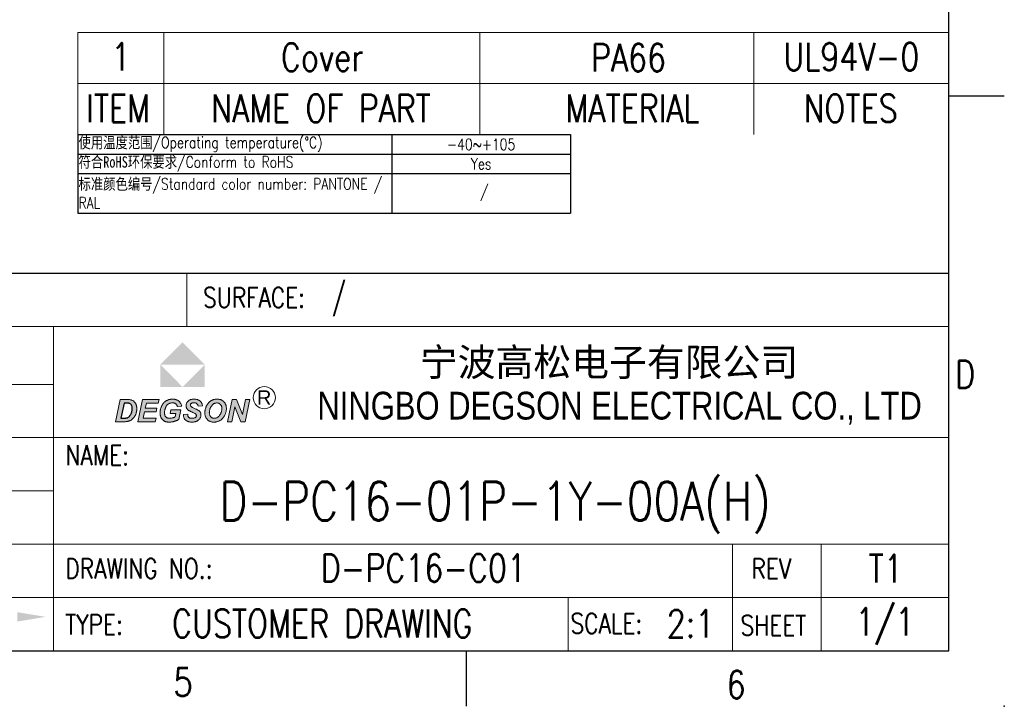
# Model space of a CAD drawing. Header units: inches. Extents: x 5201 to 5498, y 1821 to 2031.
# Tile 3 of 5: x 5410 to 5498, y 1821 to 1882. Entities that reach past the tile are written whole.
import ezdxf
from ezdxf.enums import TextEntityAlignment as Align

# ---------------------------------------------------------------- set-up
doc = ezdxf.new("R2010")
doc.units = ezdxf.units.IN
doc.header["$MEASUREMENT"] = 0
doc.layers.get('0').update_dxf_attribs({"lineweight": 30})
doc.layers.add('TEXT', color=200, linetype='Continuous')
for name, color, linetype, lineweight in [('刻字', 1, 'Continuous', 13), ('尺寸线', 3, 'Continuous', 13), ('轮廓线', 7, 'Continuous', 30)]:
    doc.layers.add(name, color=color, linetype=linetype, lineweight=lineweight)
doc.styles.add('arial-V1.1', font='arial.ttf')
doc.styles.add('Romans-高1.8', font='romans.shx', dxfattribs={"width": 0.8, "height": 1.8})
doc.styles.add('romans-高2.5', font='romans.shx', dxfattribs={"width": 0.8, "height": 2.5})
doc.styles.add('romans-高3.5', font='romans.shx', dxfattribs={"width": 0.8, "height": 3.5})
doc.styles.add('宋体-高2.5', font='txt', dxfattribs={"width": 0.8, "height": 2.5})
doc.styles.add('黑体-V1.1', font='simhei.ttf')

# ---------------------------------------------------------------- blocks, each defined once
blk = doc.blocks.new('FOR-1754 Rev.1.1-A4客户图')
at = {"layer": '轮廓线'}
h = blk.add_hatch(color=1, dxfattribs=at)
h.paths.add_polyline_path([(-69.07, 27.781), (-71.073, 25.778), (-67.066, 25.778)])
h.paths.add_polyline_path([(-67.066, 25.778), (-69.07, 23.775), (-67.066, 23.775)])
h.paths.add_polyline_path([(-71.073, 25.778), (-71.073, 23.775), (-69.07, 23.775)])
blk.add_hatch(color=1, dxfattribs=at).paths.add_polyline_path([(-69.07, 23.775), (-67.066, 23.775), (-67.066, 25.778)])
h = blk.add_hatch(color=256, dxfattribs=at)
h.paths.add_polyline_path([(-65.697, 22.638), (-65.743, 22.648), (-65.791, 22.657), (-65.84, 22.662), (-65.89, 22.666), (-65.942, 22.667), (-65.979, 22.667), (-66.029, 22.664), (-66.079, 22.66), (-66.127, 22.654), (-66.174, 22.645), (-66.221, 22.635), (-66.265, 22.623), (-66.31, 22.609), (-66.353, 22.593), (-66.395, 22.575), (-66.436, 22.555), (-66.478, 22.532), (-66.519, 22.507), (-66.559, 22.48), (-66.597, 22.452), (-66.634, 22.422), (-66.669, 22.391), (-66.703, 22.357), (-66.735, 22.323), (-66.765, 22.286), (-66.794, 22.248), (-66.81, 22.227), (-66.836, 22.188), (-66.86, 22.149), (-66.883, 22.109), (-66.905, 22.067), (-66.925, 22.024), (-66.944, 21.98), (-66.962, 21.935), (-66.978, 21.888), (-66.993, 21.84), (-67.007, 21.791), (-67.019, 21.748), (-67.03, 21.698), (-67.039, 21.65), (-67.047, 21.603), (-67.052, 21.555), (-67.057, 21.509), (-67.059, 21.463), (-67.06, 21.417), (-67.06, 21.412), (-67.059, 21.365), (-67.055, 21.318), (-67.049, 21.271), (-67.04, 21.225), (-67.029, 21.178), (-67.016, 21.132), (-67, 21.086), (-66.981, 21.04), (-66.965, 21.004), (-66.944, 20.964), (-66.919, 20.925), (-66.891, 20.887), (-66.861, 20.852), (-66.829, 20.818), (-66.793, 20.785), (-66.754, 20.754), (-66.713, 20.725), (-66.698, 20.715), (-66.66, 20.693), (-66.621, 20.673), (-66.58, 20.655), (-66.537, 20.64), (-66.492, 20.627), (-66.446, 20.616), (-66.398, 20.608), (-66.348, 20.602), (-66.297, 20.599), (-66.244, 20.598), (-66.206, 20.598), (-66.156, 20.601), (-66.107, 20.605), (-66.06, 20.611), (-66.013, 20.62), (-65.967, 20.63), (-65.921, 20.642), (-65.877, 20.657), (-65.833, 20.673), (-65.79, 20.691), (-65.748, 20.711), (-65.707, 20.733), (-65.667, 20.757), (-65.63, 20.782), (-65.592, 20.809), (-65.556, 20.837), (-65.521, 20.868), (-65.487, 20.899), (-65.455, 20.933), (-65.424, 20.968), (-65.394, 21.005), (-65.365, 21.043), (-65.338, 21.083), (-65.312, 21.125), (-65.287, 21.168), (-65.263, 21.213), (-65.256, 21.227), (-65.235, 21.272), (-65.216, 21.317), (-65.199, 21.362), (-65.183, 21.407), (-65.168, 21.453), (-65.156, 21.499), (-65.145, 21.545), (-65.136, 21.591), (-65.128, 21.637), (-65.122, 21.684), (-65.118, 21.731), (-65.116, 21.778), (-65.115, 21.825), (-65.115, 21.839), (-65.116, 21.892), (-65.121, 21.942), (-65.127, 21.992), (-65.135, 22.04), (-65.146, 22.086), (-65.159, 22.131), (-65.174, 22.174), (-65.191, 22.216), (-65.211, 22.257), (-65.233, 22.295), (-65.257, 22.333), (-65.283, 22.369), (-65.312, 22.404), (-65.343, 22.437), (-65.345, 22.439), (-65.378, 22.471), (-65.413, 22.5), (-65.45, 22.527), (-65.487, 22.551), (-65.526, 22.573), (-65.567, 22.593), (-65.609, 22.61), (-65.652, 22.625)])
h.paths.add_polyline_path([(-65.803, 22.292), (-65.761, 22.274), (-65.723, 22.25), (-65.686, 22.222), (-65.652, 22.19), (-65.637, 22.172), (-65.61, 22.137), (-65.588, 22.101), (-65.569, 22.06), (-65.553, 22.018), (-65.541, 21.972), (-65.532, 21.923), (-65.527, 21.872), (-65.525, 21.819), (-65.525, 21.802), (-65.527, 21.756), (-65.531, 21.711), (-65.538, 21.665), (-65.547, 21.619), (-65.558, 21.572), (-65.571, 21.526), (-65.587, 21.479), (-65.605, 21.432), (-65.625, 21.385), (-65.645, 21.341), (-65.67, 21.295), (-65.696, 21.251), (-65.723, 21.211), (-65.752, 21.173), (-65.781, 21.139), (-65.812, 21.107), (-65.844, 21.078), (-65.884, 21.048), (-65.933, 21.017), (-65.976, 20.994), (-66.02, 20.975), (-66.064, 20.96), (-66.108, 20.95), (-66.153, 20.943), (-66.199, 20.942), (-66.245, 20.943), (-66.293, 20.95), (-66.338, 20.96), (-66.381, 20.975), (-66.422, 20.995), (-66.46, 21.019), (-66.495, 21.048), (-66.529, 21.081), (-66.558, 21.116), (-66.583, 21.154), (-66.605, 21.194), (-66.623, 21.236), (-66.636, 21.28), (-66.646, 21.327), (-66.652, 21.375), (-66.654, 21.426), (-66.653, 21.464), (-66.651, 21.512), (-66.646, 21.559), (-66.64, 21.606), (-66.631, 21.652), (-66.621, 21.698), (-66.608, 21.743), (-66.594, 21.788), (-66.577, 21.831), (-66.559, 21.875), (-66.538, 21.917), (-66.516, 21.96), (-66.491, 22.001), (-66.465, 22.042), (-66.442, 22.075), (-66.411, 22.115), (-66.378, 22.151), (-66.344, 22.184), (-66.309, 22.213), (-66.272, 22.239), (-66.234, 22.261), (-66.194, 22.28), (-66.153, 22.296), (-66.111, 22.308), (-66.067, 22.316), (-66.021, 22.322), (-65.975, 22.323), (-65.94, 22.322), (-65.892, 22.317), (-65.846, 22.307)], flags=16)
h.paths.add_polyline_path([(-65.007, 20.633), (-64.624, 20.633), (-64.343, 21.977), (-63.803, 20.633), (-63.42, 20.633), (-63.003, 22.633), (-63.384, 22.633), (-63.664, 21.295), (-64.205, 22.633), (-64.59, 22.633)])
h.paths.add_polyline_path([(-68.197, 22.322), (-68.151, 22.333), (-68.098, 22.339), (-68.038, 22.341), (-67.987, 22.339), (-67.935, 22.333), (-67.888, 22.322), (-67.846, 22.308), (-67.809, 22.288), (-67.772, 22.261), (-67.737, 22.223), (-67.713, 22.186), (-67.694, 22.144), (-67.681, 22.097), (-67.673, 22.045), (-67.279, 22.063), (-67.282, 22.097), (-67.289, 22.147), (-67.299, 22.194), (-67.312, 22.239), (-67.329, 22.282), (-67.348, 22.324), (-67.37, 22.363), (-67.396, 22.401), (-67.424, 22.436), (-67.455, 22.47), (-67.49, 22.502), (-67.501, 22.511), (-67.534, 22.536), (-67.569, 22.559), (-67.606, 22.579), (-67.645, 22.598), (-67.687, 22.614), (-67.731, 22.628), (-67.776, 22.64), (-67.824, 22.65), (-67.873, 22.658), (-67.925, 22.663), (-67.979, 22.666), (-68.035, 22.667), (-68.038, 22.667), (-68.095, 22.666), (-68.149, 22.662), (-68.2, 22.656), (-68.25, 22.648), (-68.297, 22.638), (-68.342, 22.625), (-68.384, 22.61), (-68.425, 22.593), (-68.463, 22.573), (-68.499, 22.551), (-68.533, 22.527), (-68.564, 22.501), (-68.567, 22.498), (-68.601, 22.464), (-68.632, 22.429), (-68.659, 22.391), (-68.682, 22.352), (-68.702, 22.311), (-68.718, 22.269), (-68.731, 22.225), (-68.74, 22.179), (-68.745, 22.131), (-68.747, 22.082), (-68.746, 22.055), (-68.742, 22.005), (-68.734, 21.958), (-68.722, 21.912), (-68.706, 21.87), (-68.685, 21.829), (-68.682, 21.823), (-68.656, 21.783), (-68.626, 21.746), (-68.593, 21.713), (-68.556, 21.682), (-68.516, 21.655), (-68.491, 21.639), (-68.458, 21.62), (-68.422, 21.601), (-68.381, 21.58), (-68.336, 21.558), (-68.287, 21.535), (-68.234, 21.511), (-68.177, 21.486), (-68.133, 21.466), (-68.073, 21.439), (-68.021, 21.414), (-67.977, 21.392), (-67.941, 21.372), (-67.913, 21.355), (-67.894, 21.34), (-67.868, 21.315), (-67.841, 21.277), (-67.825, 21.235), (-67.819, 21.182), (-67.829, 21.128), (-67.846, 21.087), (-67.873, 21.05), (-67.915, 21.01), (-67.956, 20.986), (-67.995, 20.97), (-68.039, 20.958), (-68.087, 20.95), (-68.142, 20.945), (-68.202, 20.943), (-68.245, 20.944), (-68.302, 20.948), (-68.353, 20.956), (-68.4, 20.967), (-68.441, 20.983), (-68.477, 21.001), (-68.508, 21.023), (-68.541, 21.056), (-68.562, 21.096), (-68.576, 21.136), (-68.586, 21.183), (-68.594, 21.239), (-68.598, 21.302), (-68.99, 21.281), (-68.99, 21.247), (-68.988, 21.196), (-68.983, 21.147), (-68.976, 21.1), (-68.965, 21.054), (-68.952, 21.01), (-68.936, 20.967), (-68.917, 20.926), (-68.901, 20.897), (-68.877, 20.86), (-68.848, 20.825), (-68.816, 20.793), (-68.78, 20.763), (-68.74, 20.735), (-68.697, 20.71), (-68.65, 20.686), (-68.627, 20.676), (-68.586, 20.66), (-68.543, 20.646), (-68.5, 20.633), (-68.454, 20.623), (-68.407, 20.614), (-68.359, 20.608), (-68.309, 20.603), (-68.257, 20.6), (-68.204, 20.599), (-68.186, 20.599), (-68.132, 20.601), (-68.079, 20.605), (-68.028, 20.611), (-67.979, 20.619), (-67.932, 20.629), (-67.887, 20.642), (-67.843, 20.656), (-67.801, 20.672), (-67.761, 20.691), (-67.724, 20.712), (-67.688, 20.735), (-67.653, 20.76), (-67.621, 20.787), (-67.585, 20.821), (-67.552, 20.857), (-67.523, 20.894), (-67.497, 20.933), (-67.474, 20.973), (-67.455, 21.014), (-67.44, 21.056), (-67.428, 21.1), (-67.419, 21.145), (-67.414, 21.191), (-67.412, 21.239), (-67.412, 21.253), (-67.415, 21.304), (-67.423, 21.351), (-67.434, 21.397), (-67.45, 21.44), (-67.469, 21.48), (-67.493, 21.519), (-67.521, 21.555), (-67.552, 21.59), (-67.562, 21.598), (-67.584, 21.617), (-67.611, 21.637), (-67.643, 21.657), (-67.679, 21.679), (-67.72, 21.702), (-67.765, 21.726), (-67.815, 21.751), (-67.869, 21.776), (-67.928, 21.803), (-67.992, 21.831), (-68.053, 21.858), (-68.109, 21.884), (-68.158, 21.908), (-68.2, 21.931), (-68.236, 21.952), (-68.265, 21.971), (-68.288, 21.988), (-68.305, 22.004), (-68.332, 22.041), (-68.349, 22.083), (-68.354, 22.13), (-68.351, 22.165), (-68.338, 22.208), (-68.315, 22.247), (-68.276, 22.286), (-68.237, 22.308)])
h.paths.add_polyline_path([(-70.117, 22.32), (-70.07, 22.328), (-70.023, 22.333), (-69.974, 22.334), (-69.954, 22.334), (-69.903, 22.33), (-69.855, 22.322), (-69.809, 22.31), (-69.767, 22.294), (-69.727, 22.273), (-69.69, 22.248), (-69.674, 22.235), (-69.642, 22.204), (-69.614, 22.17), (-69.588, 22.132), (-69.565, 22.089), (-69.545, 22.043), (-69.528, 21.993), (-69.145, 22.037), (-69.155, 22.077), (-69.169, 22.127), (-69.185, 22.174), (-69.203, 22.22), (-69.223, 22.263), (-69.246, 22.304), (-69.27, 22.343), (-69.297, 22.38), (-69.325, 22.415), (-69.355, 22.447), (-69.388, 22.478), (-69.422, 22.506), (-69.438, 22.518), (-69.473, 22.542), (-69.51, 22.563), (-69.549, 22.583), (-69.59, 22.601), (-69.632, 22.616), (-69.676, 22.63), (-69.722, 22.641), (-69.77, 22.651), (-69.819, 22.658), (-69.87, 22.663), (-69.923, 22.666), (-69.978, 22.667), (-70.002, 22.667), (-70.052, 22.665), (-70.101, 22.661), (-70.15, 22.655), (-70.198, 22.648), (-70.244, 22.638), (-70.289, 22.626), (-70.334, 22.613), (-70.378, 22.597), (-70.42, 22.579), (-70.462, 22.56), (-70.502, 22.539), (-70.542, 22.515), (-70.581, 22.49), (-70.602, 22.474), (-70.639, 22.447), (-70.674, 22.417), (-70.708, 22.386), (-70.74, 22.354), (-70.771, 22.32), (-70.802, 22.284), (-70.83, 22.247), (-70.858, 22.208), (-70.884, 22.168), (-70.909, 22.126), (-70.933, 22.082), (-70.955, 22.037), (-70.974, 21.994), (-70.995, 21.945), (-71.012, 21.9), (-71.027, 21.855), (-71.041, 21.809), (-71.052, 21.763), (-71.063, 21.716), (-71.072, 21.67), (-71.079, 21.623), (-71.085, 21.575), (-71.089, 21.527), (-71.091, 21.48), (-71.092, 21.431), (-71.091, 21.383), (-71.088, 21.331), (-71.083, 21.28), (-71.076, 21.231), (-71.067, 21.183), (-71.055, 21.137), (-71.041, 21.093), (-71.025, 21.05), (-71.008, 21.009), (-70.987, 20.969), (-70.965, 20.932), (-70.941, 20.895), (-70.914, 20.861), (-70.886, 20.828), (-70.855, 20.796), (-70.822, 20.767), (-70.796, 20.746), (-70.762, 20.723), (-70.727, 20.701), (-70.688, 20.682), (-70.649, 20.664), (-70.607, 20.649), (-70.562, 20.636), (-70.516, 20.624), (-70.468, 20.615), (-70.417, 20.608), (-70.365, 20.603), (-70.31, 20.6), (-70.253, 20.599), (-70.209, 20.6), (-70.161, 20.602), (-70.114, 20.605), (-70.066, 20.61), (-70.019, 20.616), (-69.972, 20.624), (-69.924, 20.634), (-69.878, 20.644), (-69.831, 20.656), (-69.785, 20.67), (-69.74, 20.684), (-69.691, 20.701), (-69.644, 20.719), (-69.598, 20.738), (-69.554, 20.757), (-69.512, 20.777), (-69.472, 20.799), (-69.434, 20.82), (-69.397, 20.843), (-69.217, 21.701), (-70.112, 21.701), (-70.181, 21.367), (-69.671, 21.367), (-69.732, 21.07), (-69.745, 21.063), (-69.785, 21.045), (-69.828, 21.027), (-69.874, 21.011), (-69.922, 20.995), (-69.973, 20.981), (-70.008, 20.972), (-70.056, 20.961), (-70.103, 20.953), (-70.151, 20.948), (-70.197, 20.944), (-70.244, 20.943), (-70.29, 20.944), (-70.342, 20.95), (-70.39, 20.959), (-70.435, 20.972), (-70.476, 20.989), (-70.514, 21.01), (-70.548, 21.035), (-70.579, 21.064), (-70.592, 21.078), (-70.616, 21.11), (-70.637, 21.146), (-70.654, 21.185), (-70.668, 21.228), (-70.679, 21.275), (-70.687, 21.325), (-70.692, 21.379), (-70.694, 21.44), (-70.693, 21.495), (-70.69, 21.544), (-70.685, 21.592), (-70.678, 21.64), (-70.669, 21.687), (-70.659, 21.733), (-70.647, 21.778), (-70.633, 21.823), (-70.617, 21.867), (-70.6, 21.91), (-70.581, 21.95), (-70.558, 21.995), (-70.532, 22.038), (-70.504, 22.077), (-70.475, 22.113), (-70.444, 22.147), (-70.411, 22.178), (-70.376, 22.206), (-70.339, 22.231), (-70.335, 22.233), (-70.294, 22.257), (-70.251, 22.277), (-70.207, 22.295), (-70.163, 22.309)])
h.paths.add_polyline_path([(-71.257, 22.299), (-71.187, 22.633), (-72.669, 22.633), (-73.087, 20.633), (-71.525, 20.633), (-71.455, 20.967), (-72.618, 20.967), (-72.492, 21.51), (-71.457, 21.51), (-71.388, 21.845), (-72.423, 21.845), (-72.327, 22.299)])
h.paths.add_polyline_path([(-73.954, 22.631), (-74.007, 22.632), (-74.068, 22.633), (-74.139, 22.633), (-74.678, 22.633), (-75.096, 20.633), (-74.376, 20.633), (-74.315, 20.634), (-74.257, 20.635), (-74.204, 20.638), (-74.154, 20.641), (-74.109, 20.645), (-74.068, 20.65), (-74.031, 20.656), (-73.997, 20.663), (-73.967, 20.671), (-73.917, 20.685), (-73.869, 20.701), (-73.823, 20.719), (-73.78, 20.739), (-73.738, 20.76), (-73.699, 20.782), (-73.662, 20.806), (-73.628, 20.832), (-73.605, 20.851), (-73.571, 20.881), (-73.538, 20.912), (-73.507, 20.946), (-73.477, 20.981), (-73.447, 21.018), (-73.419, 21.057), (-73.392, 21.098), (-73.366, 21.14), (-73.341, 21.184), (-73.317, 21.231), (-73.309, 21.246), (-73.291, 21.287), (-73.274, 21.329), (-73.259, 21.373), (-73.246, 21.416), (-73.234, 21.462), (-73.223, 21.507), (-73.214, 21.555), (-73.207, 21.603), (-73.201, 21.651), (-73.198, 21.701), (-73.195, 21.752), (-73.194, 21.804), (-73.195, 21.845), (-73.198, 21.895), (-73.202, 21.943), (-73.208, 21.99), (-73.216, 22.036), (-73.226, 22.081), (-73.239, 22.13), (-73.255, 22.176), (-73.273, 22.221), (-73.292, 22.263), (-73.314, 22.303), (-73.328, 22.325), (-73.356, 22.365), (-73.386, 22.402), (-73.418, 22.437), (-73.452, 22.469), (-73.464, 22.48), (-73.503, 22.508), (-73.543, 22.534), (-73.586, 22.557), (-73.629, 22.576), (-73.661, 22.587), (-73.705, 22.6), (-73.752, 22.611), (-73.801, 22.62), (-73.852, 22.626), (-73.876, 22.628), (-73.911, 22.63)])
h.paths.add_polyline_path([(-73.962, 22.298), (-73.915, 22.294), (-73.877, 22.287), (-73.846, 22.278), (-73.814, 22.265), (-73.775, 22.242), (-73.739, 22.213), (-73.706, 22.178), (-73.676, 22.136), (-73.658, 22.104), (-73.643, 22.067), (-73.63, 22.025), (-73.62, 21.979), (-73.613, 21.929), (-73.609, 21.875), (-73.608, 21.816), (-73.608, 21.799), (-73.609, 21.747), (-73.613, 21.696), (-73.618, 21.647), (-73.625, 21.599), (-73.635, 21.553), (-73.646, 21.508), (-73.659, 21.464), (-73.674, 21.422), (-73.691, 21.382), (-73.703, 21.356), (-73.726, 21.31), (-73.751, 21.266), (-73.777, 21.225), (-73.805, 21.187), (-73.833, 21.151), (-73.863, 21.118), (-73.895, 21.087), (-73.914, 21.071), (-73.953, 21.042), (-73.994, 21.018), (-74.036, 20.998), (-74.08, 20.984), (-74.109, 20.977), (-74.146, 20.97), (-74.188, 20.965), (-74.235, 20.961), (-74.288, 20.958), (-74.346, 20.956), (-74.409, 20.955), (-74.618, 20.955), (-74.337, 22.303), (-74.098, 22.303), (-74.078, 22.303), (-74.016, 22.302)], flags=16)
at = {"layer": 'TEXT'}
for p, q in [((0, 50), (5, 50)), ((-43.5, 0), (-43.5, -5))]:
    blk.add_line(p, q, dxfattribs=at)
blk.add_solid([(-83.945, 3.479), (-83.945, 2.637), (-81.419, 3.058)], dxfattribs=at)
at = {"layer": '刻字'}
for points in [[(-73.195, 21.845), (-73.194, 21.804), (-73.195, 21.752), (-73.198, 21.701), (-73.201, 21.651), (-73.207, 21.603), (-73.214, 21.555), (-73.223, 21.507), (-73.234, 21.462), (-73.246, 21.416), (-73.259, 21.373), (-73.274, 21.329), (-73.291, 21.287), (-73.309, 21.246), (-73.317, 21.231), (-73.341, 21.184), (-73.366, 21.14), (-73.392, 21.098), (-73.419, 21.057), (-73.447, 21.018), (-73.477, 20.981), (-73.507, 20.946), (-73.538, 20.912), (-73.571, 20.881), (-73.605, 20.851), (-73.628, 20.832), (-73.662, 20.806), (-73.699, 20.782), (-73.738, 20.76), (-73.78, 20.739), (-73.823, 20.719), (-73.869, 20.701), (-73.917, 20.685), (-73.967, 20.671), (-73.997, 20.663), (-74.031, 20.656), (-74.068, 20.65), (-74.109, 20.645), (-74.154, 20.641), (-74.204, 20.638), (-74.257, 20.635), (-74.315, 20.634), (-74.376, 20.633), (-75.096, 20.633), (-74.678, 22.633), (-74.139, 22.633), (-74.068, 22.633), (-74.007, 22.632), (-73.954, 22.631), (-73.911, 22.63), (-73.876, 22.628), (-73.852, 22.626), (-73.801, 22.62), (-73.752, 22.611), (-73.705, 22.6), (-73.661, 22.587), (-73.629, 22.576), (-73.586, 22.557), (-73.543, 22.534), (-73.503, 22.508), (-73.464, 22.48), (-73.452, 22.469), (-73.418, 22.437), (-73.386, 22.402), (-73.356, 22.365), (-73.328, 22.325), (-73.314, 22.303), (-73.292, 22.263), (-73.273, 22.221), (-73.255, 22.176), (-73.239, 22.13), (-73.226, 22.081), (-73.216, 22.036), (-73.208, 21.99), (-73.202, 21.943), (-73.198, 21.895)], [(-72.669, 22.633), (-73.087, 20.633), (-71.525, 20.633), (-71.455, 20.967), (-72.618, 20.967), (-72.492, 21.51), (-71.457, 21.51), (-71.388, 21.845), (-72.423, 21.845), (-72.327, 22.299), (-71.257, 22.299), (-71.187, 22.633)], [(-70.15, 22.655), (-70.198, 22.648), (-70.244, 22.638), (-70.289, 22.626), (-70.334, 22.613), (-70.378, 22.597), (-70.42, 22.579), (-70.462, 22.56), (-70.502, 22.539), (-70.542, 22.515), (-70.581, 22.49), (-70.602, 22.474), (-70.639, 22.447), (-70.674, 22.417), (-70.708, 22.386), (-70.74, 22.354), (-70.771, 22.32), (-70.802, 22.284), (-70.83, 22.247), (-70.858, 22.208), (-70.884, 22.168), (-70.909, 22.126), (-70.933, 22.082), (-70.955, 22.037), (-70.976, 21.99), (-70.976, 21.989), (-70.995, 21.945), (-71.012, 21.9), (-71.027, 21.855), (-71.041, 21.809), (-71.052, 21.763), (-71.063, 21.716), (-71.072, 21.67), (-71.079, 21.623), (-71.085, 21.575), (-71.089, 21.527), (-71.091, 21.48), (-71.092, 21.431), (-71.091, 21.383), (-71.088, 21.331), (-71.083, 21.28), (-71.076, 21.231), (-71.067, 21.183), (-71.055, 21.137), (-71.041, 21.093), (-71.025, 21.05), (-71.008, 21.009), (-70.987, 20.969), (-70.965, 20.932), (-70.941, 20.895), (-70.914, 20.861), (-70.886, 20.828), (-70.855, 20.796), (-70.822, 20.767), (-70.796, 20.746), (-70.762, 20.723), (-70.727, 20.701), (-70.688, 20.682), (-70.649, 20.664), (-70.607, 20.649), (-70.562, 20.636), (-70.516, 20.624), (-70.468, 20.615), (-70.417, 20.608), (-70.365, 20.603), (-70.31, 20.6), (-70.253, 20.599), (-70.209, 20.6), (-70.161, 20.602), (-70.114, 20.605), (-70.066, 20.61), (-70.019, 20.616), (-69.972, 20.624), (-69.924, 20.634), (-69.878, 20.644), (-69.831, 20.656), (-69.785, 20.67), (-69.74, 20.684), (-69.691, 20.701), (-69.644, 20.719), (-69.598, 20.738), (-69.554, 20.757), (-69.512, 20.777), (-69.472, 20.799), (-69.434, 20.82), (-69.397, 20.843), (-69.217, 21.701), (-70.112, 21.701), (-70.181, 21.367), (-69.671, 21.367), (-69.732, 21.07), (-69.745, 21.063), (-69.785, 21.045), (-69.828, 21.027), (-69.874, 21.011), (-69.922, 20.995), (-69.973, 20.981), (-70.008, 20.972), (-70.056, 20.961), (-70.103, 20.953), (-70.151, 20.948), (-70.197, 20.944), (-70.244, 20.943), (-70.29, 20.944), (-70.342, 20.95), (-70.39, 20.959), (-70.435, 20.972), (-70.476, 20.989), (-70.514, 21.01), (-70.548, 21.035), (-70.579, 21.064), (-70.592, 21.078), (-70.616, 21.11), (-70.637, 21.146), (-70.654, 21.185), (-70.668, 21.228), (-70.679, 21.275), (-70.687, 21.325), (-70.692, 21.379), (-70.694, 21.437), (-70.694, 21.444), (-70.693, 21.495), (-70.69, 21.544), (-70.685, 21.592), (-70.678, 21.64), (-70.669, 21.687), (-70.659, 21.733), (-70.647, 21.778), (-70.633, 21.823), (-70.617, 21.867), (-70.6, 21.91), (-70.581, 21.95), (-70.558, 21.995), (-70.532, 22.038), (-70.504, 22.077), (-70.475, 22.113), (-70.444, 22.147), (-70.411, 22.178), (-70.376, 22.206), (-70.339, 22.231), (-70.335, 22.233), (-70.294, 22.257), (-70.251, 22.277), (-70.207, 22.295), (-70.163, 22.309), (-70.117, 22.32), (-70.07, 22.328), (-70.023, 22.333), (-69.974, 22.334), (-69.954, 22.334), (-69.903, 22.33), (-69.855, 22.322), (-69.809, 22.31), (-69.767, 22.294), (-69.727, 22.273), (-69.69, 22.248), (-69.674, 22.235), (-69.642, 22.204), (-69.614, 22.17), (-69.588, 22.132), (-69.565, 22.089), (-69.545, 22.043), (-69.528, 21.993), (-69.145, 22.037), (-69.155, 22.077), (-69.169, 22.127), (-69.185, 22.174), (-69.203, 22.22), (-69.223, 22.263), (-69.246, 22.304), (-69.27, 22.343), (-69.297, 22.38), (-69.325, 22.415), (-69.355, 22.447), (-69.388, 22.478), (-69.422, 22.506), (-69.438, 22.518), (-69.473, 22.542), (-69.51, 22.563), (-69.549, 22.583), (-69.59, 22.601), (-69.632, 22.616), (-69.676, 22.63), (-69.722, 22.641), (-69.77, 22.651), (-69.819, 22.658), (-69.87, 22.663), (-69.923, 22.666), (-69.978, 22.667), (-70.002, 22.667), (-70.052, 22.665), (-70.101, 22.661)], [(-68.2, 22.656), (-68.25, 22.648), (-68.297, 22.638), (-68.342, 22.625), (-68.384, 22.61), (-68.425, 22.593), (-68.463, 22.573), (-68.499, 22.551), (-68.533, 22.527), (-68.564, 22.501), (-68.567, 22.498), (-68.601, 22.464), (-68.632, 22.429), (-68.659, 22.391), (-68.682, 22.352), (-68.702, 22.311), (-68.718, 22.269), (-68.731, 22.225), (-68.74, 22.179), (-68.745, 22.131), (-68.747, 22.082), (-68.746, 22.055), (-68.742, 22.005), (-68.734, 21.958), (-68.722, 21.912), (-68.706, 21.87), (-68.685, 21.829), (-68.682, 21.823), (-68.656, 21.783), (-68.626, 21.746), (-68.593, 21.713), (-68.556, 21.682), (-68.516, 21.655), (-68.491, 21.639), (-68.458, 21.62), (-68.422, 21.601), (-68.381, 21.58), (-68.336, 21.558), (-68.287, 21.535), (-68.234, 21.511), (-68.177, 21.486), (-68.133, 21.466), (-68.073, 21.439), (-68.021, 21.414), (-67.977, 21.392), (-67.941, 21.372), (-67.913, 21.355), (-67.894, 21.34), (-67.868, 21.315), (-67.841, 21.277), (-67.825, 21.235), (-67.82, 21.19), (-67.82, 21.173), (-67.829, 21.128), (-67.846, 21.087), (-67.873, 21.05), (-67.91, 21.015), (-67.924, 21.005), (-67.956, 20.986), (-67.995, 20.97), (-68.039, 20.958), (-68.087, 20.95), (-68.142, 20.945), (-68.202, 20.943), (-68.245, 20.944), (-68.302, 20.948), (-68.353, 20.956), (-68.4, 20.967), (-68.441, 20.983), (-68.477, 21.001), (-68.508, 21.023), (-68.534, 21.049), (-68.545, 21.064), (-68.562, 21.096), (-68.576, 21.136), (-68.586, 21.183), (-68.594, 21.239), (-68.598, 21.302), (-68.99, 21.281), (-68.99, 21.247), (-68.988, 21.196), (-68.983, 21.147), (-68.976, 21.1), (-68.965, 21.054), (-68.952, 21.01), (-68.936, 20.967), (-68.917, 20.926), (-68.901, 20.897), (-68.877, 20.86), (-68.848, 20.825), (-68.816, 20.793), (-68.78, 20.763), (-68.74, 20.735), (-68.697, 20.71), (-68.65, 20.686), (-68.627, 20.676), (-68.586, 20.66), (-68.543, 20.646), (-68.5, 20.633), (-68.454, 20.623), (-68.407, 20.614), (-68.359, 20.608), (-68.309, 20.603), (-68.257, 20.6), (-68.204, 20.599), (-68.186, 20.599), (-68.132, 20.601), (-68.079, 20.605), (-68.028, 20.611), (-67.979, 20.619), (-67.932, 20.629), (-67.887, 20.642), (-67.843, 20.656), (-67.801, 20.672), (-67.761, 20.691), (-67.724, 20.712), (-67.688, 20.735), (-67.653, 20.76), (-67.621, 20.787), (-67.585, 20.821), (-67.552, 20.857), (-67.523, 20.894), (-67.497, 20.933), (-67.474, 20.973), (-67.455, 21.014), (-67.44, 21.056), (-67.428, 21.1), (-67.419, 21.145), (-67.414, 21.191), (-67.412, 21.239), (-67.412, 21.253), (-67.415, 21.304), (-67.423, 21.351), (-67.434, 21.397), (-67.45, 21.44), (-67.469, 21.48), (-67.493, 21.519), (-67.521, 21.555), (-67.552, 21.59), (-67.562, 21.598), (-67.584, 21.617), (-67.611, 21.637), (-67.643, 21.657), (-67.679, 21.679), (-67.72, 21.702), (-67.765, 21.726), (-67.815, 21.751), (-67.869, 21.776), (-67.928, 21.803), (-67.992, 21.831), (-68.053, 21.858), (-68.109, 21.884), (-68.158, 21.908), (-68.2, 21.931), (-68.236, 21.952), (-68.265, 21.971), (-68.288, 21.988), (-68.305, 22.004), (-68.332, 22.041), (-68.349, 22.083), (-68.354, 22.13), (-68.351, 22.165), (-68.338, 22.208), (-68.315, 22.247), (-68.281, 22.281), (-68.27, 22.289), (-68.237, 22.308), (-68.197, 22.322), (-68.151, 22.333), (-68.098, 22.339), (-68.038, 22.341), (-67.987, 22.339), (-67.935, 22.333), (-67.888, 22.322), (-67.846, 22.308), (-67.809, 22.288), (-67.776, 22.265), (-67.767, 22.256), (-67.737, 22.223), (-67.713, 22.186), (-67.694, 22.144), (-67.681, 22.097), (-67.673, 22.045), (-67.279, 22.063), (-67.282, 22.097), (-67.289, 22.147), (-67.299, 22.194), (-67.312, 22.239), (-67.329, 22.282), (-67.348, 22.324), (-67.37, 22.363), (-67.396, 22.401), (-67.424, 22.436), (-67.455, 22.47), (-67.49, 22.502), (-67.501, 22.511), (-67.534, 22.536), (-67.569, 22.559), (-67.606, 22.579), (-67.645, 22.598), (-67.687, 22.614), (-67.731, 22.628), (-67.776, 22.64), (-67.824, 22.65), (-67.873, 22.658), (-67.925, 22.663), (-67.979, 22.666), (-68.035, 22.667), (-68.038, 22.667), (-68.095, 22.666), (-68.149, 22.662)], [(-66.029, 22.664), (-66.079, 22.66), (-66.127, 22.654), (-66.174, 22.645), (-66.221, 22.635), (-66.265, 22.623), (-66.31, 22.609), (-66.353, 22.593), (-66.395, 22.575), (-66.436, 22.555), (-66.478, 22.532), (-66.519, 22.507), (-66.559, 22.48), (-66.597, 22.452), (-66.634, 22.422), (-66.669, 22.391), (-66.703, 22.357), (-66.735, 22.323), (-66.765, 22.286), (-66.794, 22.248), (-66.81, 22.227), (-66.836, 22.188), (-66.86, 22.149), (-66.883, 22.109), (-66.905, 22.067), (-66.925, 22.024), (-66.944, 21.98), (-66.962, 21.935), (-66.978, 21.888), (-66.993, 21.84), (-67.007, 21.791), (-67.019, 21.748), (-67.03, 21.698), (-67.039, 21.65), (-67.047, 21.603), (-67.052, 21.555), (-67.057, 21.509), (-67.059, 21.463), (-67.06, 21.417), (-67.06, 21.412), (-67.059, 21.365), (-67.055, 21.318), (-67.049, 21.271), (-67.04, 21.225), (-67.029, 21.178), (-67.016, 21.132), (-67, 21.086), (-66.981, 21.04), (-66.965, 21.004), (-66.944, 20.964), (-66.919, 20.925), (-66.891, 20.887), (-66.861, 20.852), (-66.829, 20.818), (-66.793, 20.785), (-66.754, 20.754), (-66.713, 20.725), (-66.698, 20.715), (-66.66, 20.693), (-66.621, 20.673), (-66.58, 20.655), (-66.537, 20.64), (-66.492, 20.627), (-66.446, 20.616), (-66.398, 20.608), (-66.348, 20.602), (-66.297, 20.599), (-66.244, 20.598), (-66.206, 20.598), (-66.156, 20.601), (-66.107, 20.605), (-66.06, 20.611), (-66.013, 20.62), (-65.967, 20.63), (-65.921, 20.642), (-65.877, 20.657), (-65.833, 20.673), (-65.79, 20.691), (-65.748, 20.711), (-65.707, 20.733), (-65.667, 20.757), (-65.63, 20.782), (-65.592, 20.809), (-65.556, 20.837), (-65.521, 20.868), (-65.487, 20.899), (-65.455, 20.933), (-65.424, 20.968), (-65.394, 21.005), (-65.365, 21.043), (-65.338, 21.083), (-65.312, 21.125), (-65.287, 21.168), (-65.263, 21.213), (-65.256, 21.227), (-65.235, 21.272), (-65.216, 21.317), (-65.199, 21.362), (-65.183, 21.407), (-65.168, 21.453), (-65.156, 21.499), (-65.145, 21.545), (-65.136, 21.591), (-65.128, 21.637), (-65.122, 21.684), (-65.118, 21.731), (-65.116, 21.778), (-65.115, 21.825), (-65.115, 21.839), (-65.116, 21.892), (-65.121, 21.942), (-65.127, 21.992), (-65.135, 22.04), (-65.146, 22.086), (-65.159, 22.131), (-65.174, 22.174), (-65.191, 22.216), (-65.211, 22.257), (-65.233, 22.295), (-65.257, 22.333), (-65.283, 22.369), (-65.312, 22.404), (-65.343, 22.437), (-65.345, 22.439), (-65.378, 22.471), (-65.413, 22.5), (-65.45, 22.527), (-65.487, 22.551), (-65.526, 22.573), (-65.567, 22.593), (-65.609, 22.61), (-65.652, 22.625), (-65.697, 22.638), (-65.743, 22.648), (-65.791, 22.657), (-65.84, 22.662), (-65.89, 22.666), (-65.942, 22.667), (-65.979, 22.667)], [(-65.94, 22.322), (-65.892, 22.317), (-65.846, 22.307), (-65.803, 22.292), (-65.761, 22.274), (-65.723, 22.25), (-65.686, 22.222), (-65.652, 22.19), (-65.637, 22.172), (-65.61, 22.137), (-65.588, 22.101), (-65.569, 22.06), (-65.553, 22.018), (-65.541, 21.972), (-65.532, 21.923), (-65.527, 21.872), (-65.525, 21.819), (-65.525, 21.802), (-65.527, 21.756), (-65.531, 21.711), (-65.538, 21.665), (-65.547, 21.619), (-65.558, 21.572), (-65.571, 21.526), (-65.587, 21.479), (-65.605, 21.432), (-65.625, 21.385), (-65.645, 21.341), (-65.67, 21.295), (-65.696, 21.251), (-65.723, 21.211), (-65.752, 21.173), (-65.781, 21.139), (-65.812, 21.107), (-65.844, 21.078), (-65.878, 21.052), (-65.89, 21.044), (-65.933, 21.017), (-65.976, 20.994), (-66.02, 20.975), (-66.064, 20.96), (-66.108, 20.95), (-66.153, 20.943), (-66.199, 20.942), (-66.245, 20.943), (-66.293, 20.95), (-66.338, 20.96), (-66.381, 20.975), (-66.422, 20.995), (-66.46, 21.019), (-66.495, 21.048), (-66.529, 21.081), (-66.558, 21.116), (-66.583, 21.154), (-66.605, 21.194), (-66.623, 21.236), (-66.636, 21.28), (-66.646, 21.327), (-66.652, 21.375), (-66.654, 21.426), (-66.653, 21.464), (-66.651, 21.512), (-66.646, 21.559), (-66.64, 21.606), (-66.631, 21.652), (-66.621, 21.698), (-66.608, 21.743), (-66.594, 21.788), (-66.577, 21.831), (-66.559, 21.875), (-66.538, 21.917), (-66.516, 21.96), (-66.491, 22.001), (-66.465, 22.042), (-66.442, 22.075), (-66.411, 22.115), (-66.378, 22.151), (-66.344, 22.184), (-66.309, 22.213), (-66.272, 22.239), (-66.234, 22.261), (-66.194, 22.28), (-66.153, 22.296), (-66.111, 22.308), (-66.067, 22.316), (-66.021, 22.322), (-65.975, 22.323)], [(-64.205, 22.633), (-64.59, 22.633), (-65.007, 20.633), (-64.624, 20.633), (-64.343, 21.977), (-63.803, 20.633), (-63.42, 20.633), (-63.003, 22.633), (-63.384, 22.633), (-63.664, 21.295)]]:
    blk.add_lwpolyline(points, close=True, dxfattribs=at)
blk.add_circle((-61.699, 22.809), 1, dxfattribs=at)
at = {"layer": '尺寸线'}
for p, q in [((-68.696, 33.995), (-68.696, 29.2)), ((-80.696, 29.2), (-120, 29.2)), ((0, 29.2), (-80.696, 29.2)), ((-80.696, 29.2), (-80.696, 0)), ((-120, 23.995), (-80.696, 23.995)), ((-34.3, 0), (-34.3, 4.795))]:
    blk.add_line(p, q, dxfattribs=at)
for points in [[(-120, 19.2), (0, 19.2)], [(-120, 14.395), (-80.696, 14.395)], [(-120, 9.6), (-74.666, 9.6), (0, 9.6)], [(-19.499, 9.6), (-19.499, 0)], [(-11.499, 9.6), (-11.499, 0)], [(-120, 4.795), (-74.666, 4.795), (0, 4.795)]]:
    blk.add_lwpolyline(points, dxfattribs=at)
at = {"layer": '轮廓线'}
for p, q in [((0, 33.995), (-120, 33.995)), ((-287, 0), (-74.666, 0))]:
    blk.add_line(p, q, dxfattribs=at)
blk.add_lwpolyline([(-74.666, 0), (0, 0), (0, 200), (-287, 200)], dxfattribs=at)
blk.add_lwpolyline([(-74.098, 22.303), (-74.337, 22.303), (-74.618, 20.955), (-74.409, 20.955), (-74.346, 20.956), (-74.288, 20.958), (-74.235, 20.961), (-74.188, 20.965), (-74.146, 20.97), (-74.109, 20.977), (-74.08, 20.984), (-74.036, 20.998), (-73.994, 21.018), (-73.953, 21.042), (-73.914, 21.071), (-73.895, 21.087), (-73.863, 21.118), (-73.833, 21.151), (-73.805, 21.187), (-73.777, 21.225), (-73.751, 21.266), (-73.726, 21.31), (-73.703, 21.356), (-73.691, 21.382), (-73.674, 21.422), (-73.659, 21.464), (-73.646, 21.508), (-73.635, 21.553), (-73.625, 21.599), (-73.618, 21.647), (-73.613, 21.696), (-73.609, 21.747), (-73.608, 21.799), (-73.608, 21.816), (-73.609, 21.875), (-73.613, 21.929), (-73.62, 21.979), (-73.63, 22.025), (-73.643, 22.067), (-73.658, 22.104), (-73.676, 22.136), (-73.706, 22.178), (-73.739, 22.213), (-73.775, 22.242), (-73.814, 22.265), (-73.846, 22.278), (-73.877, 22.287), (-73.915, 22.294), (-73.962, 22.298), (-74.016, 22.302), (-74.078, 22.303)], close=True, dxfattribs=at)
blk.add_point((5, -5), dxfattribs=at)
at = {"layer": 'TEXT', "width": 0.8}
for s, height, style, p in [('SURFACE:', 1.8, 'Romans-高1.8', (-67.223, 30.917)), ('D', 2.5, 'romans-高2.5', (0.571, 23.658)), ('NAME:', 1.8, 'Romans-高1.8', (-79.638, 16.708)), ('DRAWING NO.:', 1.8, 'Romans-高1.8', (-79.638, 6.508)), ('REV', 1.8, 'Romans-高1.8', (-17.799, 6.508)), ('TYPE:', 1.8, 'Romans-高1.8', (-79.638, 1.47)), ('SCALE:', 1.8, 'Romans-高1.8', (-34.102, 1.565)), ('SHEET', 1.8, 'Romans-高1.8', (-18.774, 1.386)), ('5', 2.5, 'romans-高2.5', (-69.881, -4.076)), ('6', 2.5, 'romans-高2.5', (-20.035, -4.303))]:
    blk.add_text(s, height=height, dxfattribs=dict(at, style=style)).set_placement(p)
at = {"layer": '刻字', "style": 'arial-V1.1'}
blk.add_text('R', height=1.3, dxfattribs=at).set_placement((-62.37, 22.166))
at = {"layer": '尺寸线', "width": 0.8}
for tag, height, style, p in [('/', 2.5, 'romans-高2.5', (-94.886, 30.436)), ('/', 2.5, 'romans-高2.5', (-96.707, 25.38)), ('/', 2.5, 'romans-高2.5', (-102.11, 20.605)), ('15EDGKNM-3.81-XXP-1Y-1000A(H)', 3.5, 'romans-高3.5', (-40.893, 11.725)), ('CENGMZ_2018.10.18', 2.5, 'romans-高2.5', (-97.539, 6.165)), ('15EDGKNM-3.5-C04', 2.5, 'romans-高2.5', (-47.364, 6.202)), ('T0-1', 2.5, 'romans-高2.5', (-5.688, 6.165)), ('CUSTOMER_DRAWING', 2.5, 'romans-高2.5', (-56.478, 1.209)), ('2:1', 2.5, 'romans-高2.5', (-23.284, 1.196)), ('1/1', 2.5, 'romans-高2.5', (-5.772, 1.368))]:
    blk.add_attdef(tag, text='', height=height, dxfattribs=dict(at, style=style)).set_placement(p, align=Align.CENTER)
at = {"layer": '尺寸线', "style": '宋体-高2.5', "width": 0.8}
blk.add_attdef('/', text='', height=2.5, dxfattribs=at).set_placement((-55.643, 31.973), align=Align.MIDDLE_LEFT)
at = {"layer": '轮廓线', "style": '黑体-V1.1'}
blk.add_text('宁波高松电子有限公司', height=2.5, dxfattribs=at).set_placement((-47.678, 24.747))
at = {"layer": '轮廓线', "style": 'arial-V1.1', "width": 0.8}
blk.add_text('NINGBO DEGSON ELECTRICAL CO., LTD', height=2.5, dxfattribs=at).set_placement((-56.919, 20.832))
blk = doc.blocks.new('*T66')
at = {"layer": '尺寸线', "color": 0, "lineweight": -2}
for p, q in [((0, 0), (28.286, 0)), ((0, 0), (0, -1.754)), ((28.286, 0), (33.66, 0)), ((28.286, 0), (28.286, -1.754)), ((33.66, 0), (39.034, 0)), ((39.034, 0), (44.409, 0)), ((44.409, 0), (44.409, -1.754)), ((0, -1.754), (28.286, -1.754)), ((0, -1.754), (0, -3.507)), ((28.286, -1.754), (33.66, -1.754)), ((28.286, -1.754), (28.286, -3.507)), ((33.66, -1.754), (39.034, -1.754)), ((39.034, -1.754), (44.409, -1.754)), ((44.409, -1.754), (44.409, -3.507)), ((0, -3.507), (28.286, -3.507)), ((0, -3.507), (0, -7.07)), ((28.286, -3.507), (33.66, -3.507)), ((28.286, -3.507), (28.286, -7.07)), ((33.66, -3.507), (39.034, -3.507)), ((39.034, -3.507), (44.409, -3.507)), ((44.409, -3.507), (44.409, -7.07)), ((0, -7.07), (28.286, -7.07)), ((28.286, -7.07), (33.66, -7.07)), ((33.66, -7.07), (39.034, -7.07)), ((39.034, -7.07), (44.409, -7.07))]:
    blk.add_line(p, q, dxfattribs=at)
at = {"layer": '尺寸线', "color": 6, "lineweight": 13, "style": 'Romans-高1.8'}
for s, insert, char_height, width, attachment_point in [('{\\fSimSun|b0|i0|c134|p2;使用温度范围}/Operating temperature(%%DC)', (0.06, -0.877), 1.01829, 28.16571, 4), ('{\\C3;-40~+105}', (36.347, -0.877), 1.01829, 16.00286, 5), ('{\\fSimSun|b0|i0|c134|p2;符合\\fSimSun|b0|i0|c0|p2;RoHS\\fSimSun|b0|i0|c134|p2;环保要求}/Conform to RoHS', (0.06, -2.631), 1.01829, 28.16571, 4), ('{\\C3;Yes}', (36.347, -2.631), 1.0183, 16.00286, 5)]:
    blk.add_mtext(s, dxfattribs=dict(at, insert=insert, char_height=char_height, width=width, attachment_point=attachment_point))
at = {"layer": '尺寸线', "color": 0, "lineweight": 13, "style": 'Romans-高1.8'}
for s, insert, char_height, width, attachment_point in [('{\\fSimSun|b0|i0|c134|p2;\\C6;标准颜色编号\\Fromans|c134;/Standard color number: PANTONE / RAL }', (0.06, -5.289), 1.01829, 28.16571, 4), (' / ', (36.347, -5.289), 1.0183, 16.00286, 5)]:
    blk.add_mtext(s, dxfattribs=dict(at, insert=insert, char_height=char_height, width=width, attachment_point=attachment_point))

msp = doc.modelspace()

# ---------------------------------------------------------------- linework, layer by layer
at = {"layer": '尺寸线'}
for p, q in [((5414.979, 1872.024), (5414.979, 1881.224)), ((5414.979, 1881.224), (5493.479, 1881.224)), ((5422.711, 1872.024), (5422.711, 1881.224)), ((5451.216, 1872.024), (5451.216, 1881.224)), ((5475.907, 1872.024), (5475.907, 1881.224)), ((5414.979, 1876.624), (5493.479, 1876.624))]:
    msp.add_line(p, q, dxfattribs=at)

# ---------------------------------------------------------------- block references
ref = msp.add_blockref('FOR-1754 Rev.1.1-A4客户图', (5493.479, 1825.531))
ref.add_attrib('CUSTOMER_DRAWING', 'CUSTOMER DRAWING', dxfattribs={"layer": '尺寸线', "height": 2.5, "style": 'romans-高2.5', "width": 0.8}).set_placement((5437.001, 1826.741), align=Align.CENTER)
ref.add_attrib('15EDGKNM-3.5-C04', 'D-PC16-C01', dxfattribs={"layer": '尺寸线', "height": 2.5, "style": 'romans-高2.5', "width": 0.8}).set_placement((5446.115, 1831.733), align=Align.CENTER)
ref.add_attrib('2:1', '2:1', dxfattribs={"layer": '尺寸线', "height": 2.5, "style": 'romans-高2.5', "width": 0.8}).set_placement((5470.195, 1826.727), align=Align.CENTER)
ref.add_attrib('T0-1', 'T1', dxfattribs={"layer": '尺寸线', "height": 2.5, "style": 'romans-高2.5', "width": 0.8}).set_placement((5487.791, 1831.696), align=Align.CENTER)
ref.add_attrib('1/1', '1/1', dxfattribs={"layer": '尺寸线', "height": 2.5, "style": 'romans-高2.5', "width": 0.8}).set_placement((5487.708, 1826.9), align=Align.CENTER)
ref.add_attrib('15EDGKNM-3.81-XXP-1Y-1000A(H)', 'D-PC16-01P-1Y-00A(H)', dxfattribs={"layer": '轮廓线', "height": 3.5, "style": 'romans-高3.5', "width": 0.8}).set_placement((5452.586, 1837.257), align=Align.CENTER)
ref.add_attrib('/', '/', dxfattribs={"layer": '尺寸线', "height": 2.5, "style": '宋体-高2.5', "width": 0.8}).set_placement((5437.836, 1857.505), align=Align.MIDDLE_LEFT)
msp.add_blockref('*T66', (5414.979, 1872.024))

# ---------------------------------------------------------------- texts
at = {"layer": 'TEXT', "style": 'romans-高2.5', "width": 0.8}
for s, p in [('ITEM', (5415.725, 1873.14)), ('NAME OF PART', (5426.991, 1873.14)), ('MATERIAL', (5458.926, 1873.14)), ('NOTES', (5480.384, 1873.14))]:
    msp.add_text(s, height=2.5, dxfattribs=at).set_placement(p)
at = {"layer": '尺寸线', "char_height": 2.5, "width": 2.85202, "attachment_point": 5, "style": 'romans-高2.5'}
for s, insert in [('1', (5418.845, 1879.039)), ('Cover', (5437.002, 1878.999)), ('PA66', (5464.609, 1878.962)), ('UL94V-0', (5484.693, 1879.039))]:
    msp.add_mtext(s, dxfattribs=dict(at, insert=insert))

doc.saveas('drawing.dxf')
